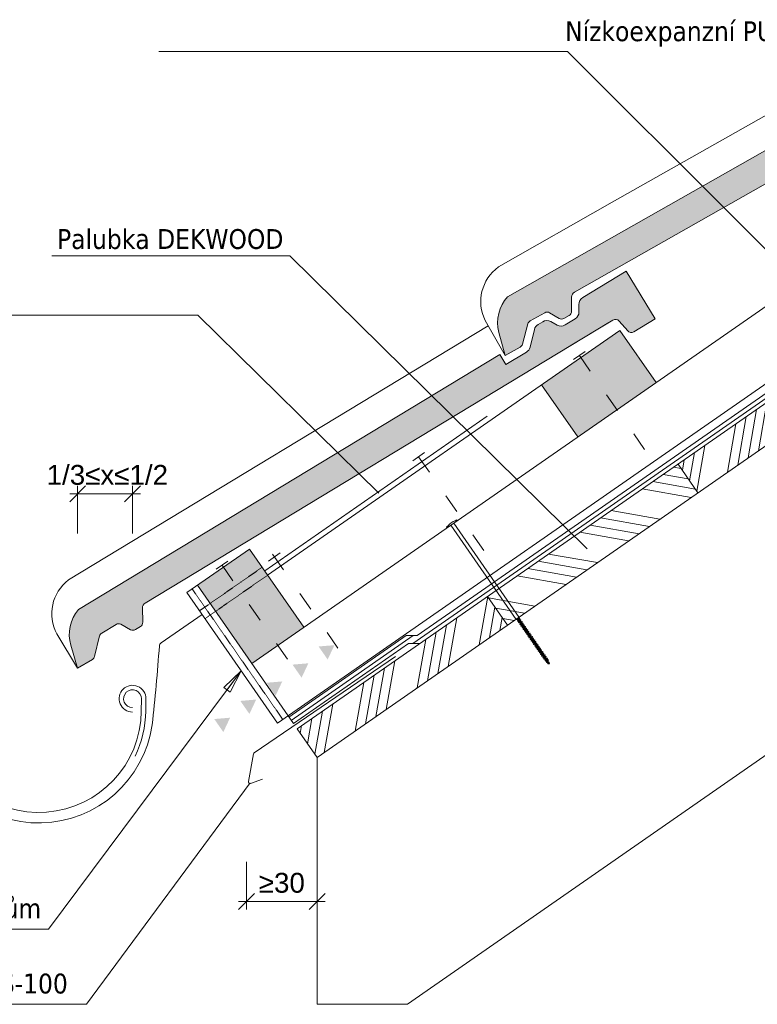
# Model space of a CAD drawing. Header units: millimetres. Extents: x -105824 to -100731, y 43743 to 47488.
# Tile 11 of 25: x -104858 to -104394, y 46371 to 46991. Entities that reach past the tile are written whole.
import ezdxf
from ezdxf.xclip import XClip

# ---------------------------------------------------------------- set-up
doc = ezdxf.new("R2010")
doc.units = ezdxf.units.MM
doc.header["$MEASUREMENT"] = 0
doc.header["$XCLIPFRAME"] = 0
doc.linetypes.add('ASFALT', pattern=[30, 12, -18])
doc.linetypes.add('ČÁRKOVANÁ', pattern=[0.75, 0.5, -0.25])
for name, color, linetype in [('POHLED ZÁPADNÍ_1_DEK_Kotvení', 7, 'Continuous'), ('POHLED ZÁPADNÍ_1_DEK_KÓTY', 7, 'Continuous'), ('POHLED ZÁPADNÍ_1_DEK_PE', 7, 'Continuous'), ('POHLED ZÁPADNÍ_1_DEK_Plechy', 7, 'Continuous'), ('POHLED ZÁPADNÍ_1_DEK_SLABA', 7, 'Continuous'), ('POHLED ZÁPADNÍ_1_DEK_ŠRAFY', 7, 'Continuous')]:
    doc.layers.add(name, color=color, linetype=linetype)
doc.styles.add('GENEROVANÝ_STYL_1', font='tahoma.ttf')
doc.styles.add('GENEROVANÝ_STYL_3', font='txt')
doc.linetypes.add('PE', pattern='A,0,[2,Detail č.2 DETAIL ŘÍMSY1.Shx,S=0.1501,R=0,X=0,Y=0],-0.1501,0', length=0.1501)
pattern_1 = [(80, (-217319.384, 150968.822), (-33.237262, 5.860626), []), (80, (-217312.868, 150973.385), (-33.237262, 5.860626), []), (80, (-217306.35, 150977.948), (-33.237262, 5.860626), []), (80, (-217299.835, 150982.51), (-33.237262, 5.860626), [])]

# ---------------------------------------------------------------- blocks, each defined once
blk = doc.blocks.new('Kresba_1_1', base_point=(-108377.57, 46075.8))
at = {"layer": 'POHLED ZÁPADNÍ_1_DEK_ŠRAFY', "linetype": 'Continuous', "lineweight": 18}
for points in [[(-104551.2, 46816.39, 0.255685), (-104556.69, 46794.03), (-104552.81, 46779.42), (-104543.34, 46784.79, 0.198911), (-104541.91, 46786.62), (-104538.39, 46799.38, -0.197952), (-104536.97, 46801.2), (-104527.88, 46806.35, -0.267722), (-104524.84, 46806.33), (-104518.81, 46802.79, 0.270431), (-104515.78, 46802.75), (-104512.52, 46804.6, 0.267947), (-104510.98, 46807.22), (-104510.91, 46816.26, -0.268535), (-104509.12, 46819.32), (-104209.81, 46989.11, -0.364957), (-104205.98, 46988.41), (-104200.71, 46982.03, 0.36397), (-104196.88, 46981.32), (-104183.25, 46989.05), (-104200.6, 47019.64), (-104228.44, 47003.85, 0.267947), (-104231, 46999.49), (-104231.03, 46994.82, -0.267952), (-104233.6, 46990.46), (-104239.89, 46986.88, -0.267826), (-104244.95, 46986.92), (-104248.98, 46989.29, 0.267949), (-104254.04, 46989.33), (-104257.02, 46987.64, 0.198913), (-104259.4, 46984.58), (-104262.47, 46973.45, -0.198912), (-104264.85, 46970.4), (-104277.92, 46962.99), (-104281.53, 46969.36)], [(-104821.35, 46619.58, 0.255685), (-104826.22, 46597.07), (-104821.93, 46582.58), (-104812.62, 46588.21, 0.198911), (-104811.24, 46590.08), (-104808.08, 46602.93, -0.197952), (-104806.7, 46604.79), (-104797.76, 46610.2, -0.267722), (-104794.73, 46610.26), (-104788.6, 46606.88, 0.270431), (-104785.57, 46606.93), (-104782.36, 46608.87, 0.267947), (-104780.9, 46611.53), (-104781.08, 46620.57, -0.268535), (-104779.37, 46623.68), (-104484.92, 46801.76, -0.364957), (-104481.07, 46801.16), (-104475.63, 46794.94, 0.36397), (-104471.77, 46794.34), (-104458.37, 46802.44), (-104476.57, 46832.53), (-104503.95, 46815.98, 0.267947), (-104506.39, 46811.54), (-104506.29, 46806.87, -0.267952), (-104508.73, 46802.44), (-104514.93, 46798.7, -0.267826), (-104519.98, 46798.59), (-104524.08, 46800.85, 0.267949), (-104529.13, 46800.74), (-104532.07, 46798.97, 0.198913), (-104534.36, 46795.85), (-104537.12, 46784.64, -0.198912), (-104539.42, 46781.52), (-104552.27, 46773.75), (-104556.06, 46780.01)], [(-104529.82, 46761.06), (-104507, 46728.21), (-104457.72, 46762.44), (-104480.55, 46795.29)], [(-104713.69, 46657.65), (-104730.11, 46646.24), (-104722.14, 46634.77), (-104705.72, 46646.18)], [(-104746.54, 46634.83), (-104738.57, 46623.36), (-104722.14, 46634.77), (-104730.11, 46646.24)], [(-104722.14, 46634.77), (-104718.7, 46629.81), (-104702.28, 46641.23), (-104705.72, 46646.18)], [(-104712.3, 46585.55), (-104679.45, 46608.38), (-104702.28, 46641.23), (-104735.12, 46618.4)], [(-104738.57, 46623.36), (-104735.12, 46618.4), (-104718.7, 46629.81), (-104722.14, 46634.77)], [(-104660.24, 46597.14), (-104670.21, 46596.31), (-104664.5, 46588.1)], [(-104676.66, 46585.73), (-104686.63, 46584.89), (-104680.92, 46576.68)], [(-104693.09, 46574.31), (-104703.05, 46573.48), (-104697.34, 46565.27)], [(-104709.51, 46562.9), (-104719.47, 46562.06), (-104713.77, 46553.85)], [(-104725.93, 46551.48), (-104735.9, 46550.65), (-104730.19, 46542.44)]]:
    blk.add_hatch(color=3, dxfattribs=at).paths.add_polyline_path(points)
h = blk.add_hatch(dxfattribs=at)
h.set_pattern_fill('ANSI34_0001', color=3, style=0, pattern_type=2)
h.set_pattern_definition(pattern_1)
h.paths.add_polyline_path([(-104443.94, 46711.13), (-104431.39, 46693.07), (-104311.49, 46776.38), (-104324.04, 46794.44)])
h = blk.add_hatch(dxfattribs=at)
h.set_pattern_fill('ANSI34_0001', color=3, style=0, pattern_type=2)
h.set_pattern_definition([(170, (-217319.384, 150968.822), (5.860626, 33.237262), []), (170, (-217323.947, 150975.34), (5.860626, 33.237262), []), (170, (-217328.51, 150981.855), (5.860626, 33.237262), []), (170, (-217333.073, 150988.37), (5.860626, 33.237262), [])])
h.paths.add_polyline_path([(-104563.84, 46627.82), (-104551.29, 46609.76), (-104431.39, 46693.07), (-104443.94, 46711.13)])
h = blk.add_hatch(dxfattribs=at)
h.set_pattern_fill('ANSI34_0001', color=3, style=0, pattern_type=2)
h.set_pattern_definition(pattern_1)
h.paths.add_polyline_path([(-104671.18, 46526.45), (-104551.29, 46609.76), (-104563.84, 46627.82), (-104683.74, 46544.51)])
at = {"layer": 'POHLED ZÁPADNÍ_1_DEK_Kotvení', "color": 41, "linetype": 'ASFALT', "lineweight": 18}
for p, q in [((-104509.73, 46776.84), (-104502.34, 46781.97)), ((-104506.04, 46779.41), (-104460.39, 46713.71)), ((-104610.95, 46713.21), (-104603.55, 46718.35)), ((-104607.25, 46715.78), (-104561.6, 46650.08)), ((-104701.75, 46650.11), (-104694.36, 46655.25)), ((-104699.15, 46654.32), (-104653.5, 46588.62)), ((-104734.66, 46644.9), (-104727.27, 46650.04)), ((-104730.97, 46647.47), (-104685.32, 46581.77))]:
    blk.add_line(p, q, dxfattribs=at)
at = {"layer": 'POHLED ZÁPADNÍ_1_DEK_Kotvení', "color": 41, "linetype": 'Continuous', "lineweight": 18}
for p, q in [((-104588.69, 46672.2), (-104589.63, 46671.55)), ((-104589.63, 46671.55), (-104589.28, 46671.04)), ((-104582.91, 46675.45), (-104589.28, 46671.04)), ((-104586.91, 46672.68), (-104545.8, 46613.4)), ((-104585.13, 46673.92), (-104544.02, 46614.64)), ((-104583.27, 46675.96), (-104584.21, 46675.31)), ((-104583.27, 46675.96), (-104582.91, 46675.45)), ((-104544.17, 46614.52), (-104545.65, 46613.5)), ((-104543.6, 46614.04), (-104545.02, 46612.28)), ((-104544.17, 46614.05), (-104544.02, 46614.64)), ((-104544.08, 46613.91), (-104544.17, 46614.05)), ((-104544.08, 46613.91), (-104543.6, 46614.04)), ((-104543.78, 46613.49), (-104543.6, 46614.04)), ((-104545.19, 46613.34), (-104545.8, 46613.4)), ((-104544.84, 46612.84), (-104545.19, 46613.34)), ((-104545.11, 46613.42), (-104544.32, 46613.96)), ((-104545.02, 46612.28), (-104544.84, 46612.84)), ((-104545.02, 46612.28), (-104544.55, 46612.42)), ((-104544.08, 46613.91), (-104544.84, 46612.84)), ((-104544.55, 46612.42), (-104543.78, 46613.49)), ((-104544.55, 46612.42), (-104544.12, 46611.79)), ((-104542.88, 46613), (-104544.3, 46611.24)), ((-104544.3, 46611.24), (-104544.12, 46611.79)), ((-104543.35, 46612.87), (-104544.12, 46611.79)), ((-104543.82, 46611.37), (-104543.06, 46612.44)), ((-104543.82, 46611.37), (-104543.39, 46610.75)), ((-104543.78, 46613.49), (-104543.35, 46612.87)), ((-104542.15, 46611.95), (-104543.57, 46610.19)), ((-104543.57, 46610.19), (-104543.39, 46610.75)), ((-104543.57, 46610.19), (-104543.1, 46610.32)), ((-104542.63, 46611.82), (-104543.39, 46610.75)), ((-104543.35, 46612.87), (-104542.88, 46613)), ((-104543.1, 46610.32), (-104542.33, 46611.39)), ((-104543.1, 46610.32), (-104542.67, 46609.7)), ((-104543.06, 46612.44), (-104542.88, 46613)), ((-104543.06, 46612.44), (-104542.63, 46611.82)), ((-104541.43, 46610.9), (-104542.85, 46609.15)), ((-104542.85, 46609.15), (-104542.67, 46609.7)), ((-104542.85, 46609.15), (-104542.37, 46609.28)), ((-104541.9, 46610.77), (-104542.67, 46609.7)), ((-104542.63, 46611.82), (-104542.15, 46611.95)), ((-104542.37, 46609.28), (-104541.61, 46610.35)), ((-104542.37, 46609.28), (-104541.94, 46608.66)), ((-104542.33, 46611.39), (-104542.15, 46611.95)), ((-104542.33, 46611.39), (-104541.9, 46610.77)), ((-104540.7, 46609.86), (-104542.12, 46608.1)), ((-104542.12, 46608.1), (-104541.94, 46608.66)), ((-104542.12, 46608.1), (-104541.65, 46608.23)), ((-104541.18, 46609.73), (-104541.94, 46608.66)), ((-104541.9, 46610.77), (-104541.43, 46610.9)), ((-104541.65, 46608.23), (-104540.88, 46609.3)), ((-104541.65, 46608.23), (-104541.22, 46607.61)), ((-104541.61, 46610.35), (-104541.43, 46610.9)), ((-104541.61, 46610.35), (-104541.18, 46609.73)), ((-104539.98, 46608.81), (-104541.4, 46607.05)), ((-104540.45, 46608.68), (-104541.22, 46607.61)), ((-104541.18, 46609.73), (-104540.7, 46609.86)), ((-104540.92, 46607.19), (-104540.16, 46608.26)), ((-104540.88, 46609.3), (-104540.7, 46609.86)), ((-104540.88, 46609.3), (-104540.45, 46608.68)), ((-104540.45, 46608.68), (-104539.98, 46608.81)), ((-104540.16, 46608.26), (-104539.98, 46608.81)), ((-104540.16, 46608.26), (-104539.73, 46607.64)), ((-104541.4, 46607.05), (-104541.22, 46607.61)), ((-104541.4, 46607.05), (-104540.92, 46607.19)), ((-104540.92, 46607.19), (-104540.49, 46606.56)), ((-104539.25, 46607.77), (-104540.67, 46606.01)), ((-104540.67, 46606.01), (-104540.49, 46606.56)), ((-104540.67, 46606.01), (-104540.2, 46606.14)), ((-104539.73, 46607.64), (-104540.49, 46606.56)), ((-104540.2, 46606.14), (-104539.43, 46607.21)), ((-104540.2, 46606.14), (-104539.76, 46605.52)), ((-104538.53, 46606.72), (-104539.94, 46604.96)), ((-104539.94, 46604.96), (-104539.76, 46605.52)), ((-104539.94, 46604.96), (-104539.47, 46605.09)), ((-104539, 46606.59), (-104539.76, 46605.52)), ((-104539.73, 46607.64), (-104539.25, 46607.77)), ((-104539.47, 46605.09), (-104538.71, 46606.16)), ((-104539.47, 46605.09), (-104539.04, 46604.47)), ((-104539.43, 46607.21), (-104539.25, 46607.77)), ((-104539.43, 46607.21), (-104539, 46606.59)), ((-104537.8, 46605.67), (-104539.22, 46603.92)), ((-104539.22, 46603.92), (-104539.04, 46604.47)), ((-104539.22, 46603.92), (-104538.74, 46604.05)), ((-104538.27, 46605.54), (-104539.04, 46604.47)), ((-104539, 46606.59), (-104538.53, 46606.72)), ((-104538.74, 46604.05), (-104537.98, 46605.12)), ((-104538.74, 46604.05), (-104538.31, 46603.43)), ((-104538.71, 46606.16), (-104538.53, 46606.72)), ((-104538.71, 46606.16), (-104538.27, 46605.54)), ((-104537.07, 46604.63), (-104538.49, 46602.87)), ((-104538.49, 46602.87), (-104538.31, 46603.43)), ((-104538.49, 46602.87), (-104538.02, 46603)), ((-104537.55, 46604.5), (-104538.31, 46603.43)), ((-104538.27, 46605.54), (-104537.8, 46605.67)), ((-104538.02, 46603), (-104537.25, 46604.07)), ((-104538.02, 46603), (-104537.59, 46602.38)), ((-104537.98, 46605.12), (-104537.8, 46605.67)), ((-104537.98, 46605.12), (-104537.55, 46604.5)), ((-104536.35, 46603.58), (-104537.77, 46601.82)), ((-104537.77, 46601.82), (-104537.59, 46602.38)), ((-104537.77, 46601.82), (-104537.29, 46601.96)), ((-104536.82, 46603.45), (-104537.59, 46602.38)), ((-104537.55, 46604.5), (-104537.07, 46604.63)), ((-104537.29, 46601.96), (-104536.53, 46603.03)), ((-104537.29, 46601.96), (-104536.86, 46601.33)), ((-104537.25, 46604.07), (-104537.07, 46604.63)), ((-104537.25, 46604.07), (-104536.82, 46603.45)), ((-104535.62, 46602.54), (-104537.04, 46600.78)), ((-104536.1, 46602.41), (-104536.86, 46601.33)), ((-104536.82, 46603.45), (-104536.35, 46603.58)), ((-104536.57, 46600.91), (-104535.8, 46601.98)), ((-104536.53, 46603.03), (-104536.35, 46603.58)), ((-104536.53, 46603.03), (-104536.1, 46602.41)), ((-104536.1, 46602.41), (-104535.62, 46602.54)), ((-104535.8, 46601.98), (-104535.62, 46602.54)), ((-104535.8, 46601.98), (-104535.37, 46601.36)), ((-104537.04, 46600.78), (-104536.86, 46601.33)), ((-104537.04, 46600.78), (-104536.57, 46600.91)), ((-104536.57, 46600.91), (-104536.14, 46600.29)), ((-104534.9, 46601.49), (-104536.32, 46599.73)), ((-104536.32, 46599.73), (-104536.14, 46600.29)), ((-104536.32, 46599.73), (-104535.84, 46599.86)), ((-104535.37, 46601.36), (-104536.14, 46600.29)), ((-104535.84, 46599.86), (-104535.08, 46600.93)), ((-104535.84, 46599.86), (-104535.41, 46599.24)), ((-104534.17, 46600.44), (-104535.59, 46598.69)), ((-104535.59, 46598.69), (-104535.41, 46599.24)), ((-104535.59, 46598.69), (-104535.12, 46598.82)), ((-104534.65, 46600.31), (-104535.41, 46599.24)), ((-104535.37, 46601.36), (-104534.9, 46601.49)), ((-104535.12, 46598.82), (-104534.35, 46599.89)), ((-104535.12, 46598.82), (-104534.69, 46598.2)), ((-104535.08, 46600.93), (-104534.9, 46601.49)), ((-104535.08, 46600.93), (-104534.65, 46600.31)), ((-104533.45, 46599.4), (-104534.87, 46597.64)), ((-104534.87, 46597.64), (-104534.69, 46598.2)), ((-104534.87, 46597.64), (-104534.39, 46597.77)), ((-104533.92, 46599.27), (-104534.69, 46598.2)), ((-104534.65, 46600.31), (-104534.17, 46600.44)), ((-104534.39, 46597.77), (-104533.63, 46598.84)), ((-104534.39, 46597.77), (-104533.96, 46597.15)), ((-104534.35, 46599.89), (-104534.17, 46600.44)), ((-104534.35, 46599.89), (-104533.92, 46599.27)), ((-104532.72, 46598.35), (-104534.14, 46596.59)), ((-104534.14, 46596.59), (-104533.96, 46597.15)), ((-104534.14, 46596.59), (-104533.67, 46596.73)), ((-104533.2, 46598.22), (-104533.96, 46597.15)), ((-104533.92, 46599.27), (-104533.45, 46599.4)), ((-104533.67, 46596.73), (-104532.9, 46597.8)), ((-104533.67, 46596.73), (-104533.24, 46596.1)), ((-104533.63, 46598.84), (-104533.45, 46599.4)), ((-104533.63, 46598.84), (-104533.2, 46598.22)), ((-104532, 46597.31), (-104533.42, 46595.55)), ((-104533.42, 46595.55), (-104533.24, 46596.1)), ((-104533.42, 46595.55), (-104532.94, 46595.68)), ((-104532.47, 46597.18), (-104533.24, 46596.1)), ((-104533.2, 46598.22), (-104532.72, 46598.35)), ((-104532.94, 46595.68), (-104532.18, 46596.75)), ((-104532.94, 46595.68), (-104532.51, 46595.06)), ((-104532.9, 46597.8), (-104532.72, 46598.35)), ((-104532.9, 46597.8), (-104532.47, 46597.18)), ((-104531.27, 46596.26), (-104532.69, 46594.5)), ((-104531.75, 46596.13), (-104532.51, 46595.06)), ((-104532.47, 46597.18), (-104532, 46597.31)), ((-104532.22, 46594.63), (-104531.45, 46595.7)), ((-104532.18, 46596.75), (-104532, 46597.31)), ((-104532.18, 46596.75), (-104531.75, 46596.13)), ((-104531.75, 46596.13), (-104531.27, 46596.26)), ((-104531.45, 46595.7), (-104531.27, 46596.26)), ((-104531.45, 46595.7), (-104531.02, 46595.08)), ((-104532.69, 46594.5), (-104532.51, 46595.06)), ((-104532.69, 46594.5), (-104532.22, 46594.63)), ((-104532.22, 46594.63), (-104531.79, 46594.01)), ((-104530.55, 46595.21), (-104531.97, 46593.46)), ((-104531.97, 46593.46), (-104531.79, 46594.01)), ((-104531.97, 46593.46), (-104531.49, 46593.59)), ((-104531.02, 46595.08), (-104531.79, 46594.01)), ((-104531.49, 46593.59), (-104530.73, 46594.66)), ((-104531.49, 46593.59), (-104531.06, 46592.97)), ((-104529.82, 46594.17), (-104531.24, 46592.41)), ((-104531.24, 46592.41), (-104531.06, 46592.97)), ((-104531.24, 46592.41), (-104530.77, 46592.54)), ((-104530.3, 46594.04), (-104531.06, 46592.97)), ((-104531.02, 46595.08), (-104530.55, 46595.21)), ((-104530.77, 46592.54), (-104530, 46593.61)), ((-104530.77, 46592.54), (-104530.33, 46591.92)), ((-104530.73, 46594.66), (-104530.55, 46595.21)), ((-104530.73, 46594.66), (-104530.3, 46594.04)), ((-104529.1, 46593.12), (-104530.51, 46591.36)), ((-104530.51, 46591.36), (-104530.33, 46591.92)), ((-104530.51, 46591.36), (-104530.04, 46591.5)), ((-104529.57, 46592.99), (-104530.33, 46591.92)), ((-104530.3, 46594.04), (-104529.82, 46594.17)), ((-104530.04, 46591.5), (-104529.28, 46592.57)), ((-104530.04, 46591.5), (-104529.61, 46590.87)), ((-104530, 46593.61), (-104529.82, 46594.17)), ((-104530, 46593.61), (-104529.57, 46592.99)), ((-104528.37, 46592.08), (-104529.79, 46590.32)), ((-104529.79, 46590.32), (-104529.61, 46590.87)), ((-104529.79, 46590.32), (-104529.31, 46590.45)), ((-104528.84, 46591.95), (-104529.61, 46590.87)), ((-104529.57, 46592.99), (-104529.1, 46593.12)), ((-104529.31, 46590.45), (-104528.55, 46591.52)), ((-104529.31, 46590.45), (-104528.88, 46589.83)), ((-104529.28, 46592.57), (-104529.1, 46593.12)), ((-104529.28, 46592.57), (-104528.84, 46591.95)), ((-104527.64, 46591.03), (-104529.06, 46589.27)), ((-104529.06, 46589.27), (-104528.88, 46589.83)), ((-104529.06, 46589.27), (-104528.59, 46589.4)), ((-104528.12, 46590.9), (-104528.88, 46589.83)), ((-104528.84, 46591.95), (-104528.37, 46592.08)), ((-104528.59, 46589.4), (-104527.82, 46590.47)), ((-104528.59, 46589.4), (-104528.16, 46588.78)), ((-104528.55, 46591.52), (-104528.37, 46592.08)), ((-104528.55, 46591.52), (-104528.12, 46590.9)), ((-104526.92, 46589.99), (-104528.34, 46588.23)), ((-104527.39, 46589.85), (-104528.16, 46588.78)), ((-104528.12, 46590.9), (-104527.64, 46591.03)), ((-104527.85, 46588.34), (-104527.09, 46589.41)), ((-104527.82, 46590.47), (-104527.64, 46591.03)), ((-104527.82, 46590.47), (-104527.39, 46589.85)), ((-104527.39, 46589.85), (-104526.92, 46589.99)), ((-104527.1, 46589.43), (-104526.92, 46589.99)), ((-104527.1, 46589.43), (-104526.67, 46588.81)), ((-104528.34, 46588.23), (-104528.16, 46588.78)), ((-104528.34, 46588.23), (-104527.86, 46588.36)), ((-104527.86, 46588.36), (-104527.43, 46587.74)), ((-104526.19, 46588.94), (-104527.61, 46587.18)), ((-104527.61, 46587.18), (-104527.43, 46587.74)), ((-104527.61, 46587.18), (-104527.14, 46587.31)), ((-104526.67, 46588.81), (-104527.43, 46587.74)), ((-104527.14, 46587.31), (-104526.37, 46588.38)), ((-104526.67, 46586.75), (-104527.14, 46587.31)), ((-104525.53, 46587.81), (-104526.79, 46586.27)), ((-104526.79, 46586.27), (-104526.67, 46586.75)), ((-104526.79, 46586.27), (-104526.31, 46586.4)), ((-104526.67, 46588.81), (-104526.19, 46588.94)), ((-104525.94, 46587.76), (-104526.67, 46586.75)), ((-104526.37, 46588.38), (-104526.19, 46588.94)), ((-104526.37, 46588.38), (-104525.94, 46587.76)), ((-104526.31, 46586.4), (-104525.71, 46587.26)), ((-104525.8, 46585.9), (-104526.31, 46586.4)), ((-104525.94, 46587.76), (-104525.53, 46587.81)), ((-104524.96, 46586.54), (-104525.92, 46585.43)), ((-104525.92, 46585.43), (-104525.8, 46585.9)), ((-104525.92, 46585.43), (-104525.45, 46585.56)), ((-104525.37, 46586.5), (-104525.8, 46585.9)), ((-104525.71, 46587.26), (-104525.53, 46587.81)), ((-104525.37, 46586.5), (-104525.71, 46587.26)), ((-104525.45, 46585.56), (-104525.14, 46585.98)), ((-104525.21, 46585.33), (-104525.45, 46585.56)), ((-104525.37, 46586.5), (-104524.96, 46586.54)), ((-104525.14, 46585.98), (-104524.96, 46586.54)), ((-104524.94, 46585.52), (-104525.14, 46585.98))]:
    blk.add_line(p, q, dxfattribs=at)
for centre, radius, start, end in [((-104582.99, 46668.77), 6.65, 100.56819, 148.9163), ((-104525.1, 46585.47), 0.175, 220.06085, 29.42364)]:
    blk.add_arc(centre, radius, start, end, dxfattribs=at)
at = {"layer": 'POHLED ZÁPADNÍ_1_DEK_KÓTY', "color": 6, "linetype": 'Continuous', "lineweight": 18}
for p, q in [((-104816.93, 46697.43), (-104826.93, 46687.43)), ((-104821.93, 46667.43), (-104821.93, 46697.43)), ((-104792.35, 46687.43), (-104782.35, 46697.43)), ((-104787.35, 46667.43), (-104787.35, 46697.43)), ((-104826.93, 46692.43), (-104782.35, 46692.43)), ((-104729.83, 46570.45), (-104718.86, 46580.98)), ((-104718.86, 46580.98), (-104727.83, 46568.95)), ((-104718.86, 46580.98), (-104725.83, 46567.46)), ((-104729.83, 46570.45), (-104725.83, 46567.46)), ((-104715.55, 46460.76), (-104715.55, 46430.76)), ((-104671.18, 46460.76), (-104671.18, 46430.76)), ((-104710.55, 46440.76), (-104720.55, 46430.76)), ((-104676.18, 46430.76), (-104666.18, 46440.76)), ((-104720.55, 46435.76), (-104666.18, 46435.76))]:
    blk.add_line(p, q, dxfattribs=at)
at = {"layer": 'POHLED ZÁPADNÍ_1_DEK_KÓTY', "color": 6, "linetype": 'Continuous', "lineweight": 18, "flags": 128}
for points in [[(-104305.74, 46763.61), (-104513.5, 46970.84), (-104770.75, 46970.84)], [(-104501.17, 46657.85), (-104688.4, 46842.24), (-104838.06, 46842.24)], [(-104632.39, 46692.74), (-104746.24, 46804.86), (-105072.89, 46804.86)], [(-104718.86, 46580.98), (-104840.17, 46418.37), (-105054.83, 46418.37)], [(-104713.34, 46510.56), (-104816.28, 46371.11), (-105121.44, 46371.11)]]:
    blk.add_lwpolyline(points, dxfattribs=at)
at = {"layer": 'POHLED ZÁPADNÍ_1_DEK_PE', "color": 1, "linetype": 'PE', "lineweight": 18}
for p, q in [((-104610.93, 46598.15), (-103838.71, 47134.72)), ((-104687.48, 46549.83), (-104610.75, 46603.15))]:
    blk.add_line(p, q, dxfattribs=at)
at = {"layer": 'POHLED ZÁPADNÍ_1_DEK_Plechy', "color": 5, "linetype": 'Continuous', "lineweight": 18, "flags": 128}
for points in [[(-104564.05, 46741.23), (-104704.13, 46643.9)], [(-104743.55, 46616.51), (-104769.34, 46598.59)], [(-104781.83, 46555.65), (-104781.74, 46563.41)], [(-104779.02, 46555.62), (-104778.93, 46563.37)]]:
    blk.add_lwpolyline(points, dxfattribs=at)
for points in [[(-104917.25, 46543.79, 0.845554), (-104775.01, 46547.02, 0.010853), (-104770.46, 46596.74, -0.191399), (-104769.34, 46598.59)], [(-104705.48, 46512.72), (-104713.13, 46510.11, -0.574835), (-104714.44, 46511.24), (-104711.11, 46528.8, -0.198912), (-104710.69, 46529.44), (-104621.76, 46589.99)], [(-104787.35, 46555.05, -2.435749), (-104778.93, 46563.37)], [(-104787.35, 46557.86, -2.435562), (-104781.74, 46563.41)], [(-104781.83, 46555.65, -0.916331), (-104910.13, 46545.95)], [(-104779.02, 46555.62, -0.107283), (-104785.67, 46527.2)]]:
    blk.add_lwpolyline(points, format="xyb", dxfattribs=at)
at = {"layer": 'POHLED ZÁPADNÍ_1_DEK_SLABA', "color": 153, "linetype": 'Continuous', "lineweight": 18}
for p, q in [((-104712.3, 46585.55), (-103865.81, 47173.73)), ((-104696.05, 46548.14), (-103842.99, 47140.88)), ((-104608.12, 46603.15), (-103840.14, 47136.77)), ((-104683.78, 46544.49), (-103837.29, 47132.66)), ((-104671.18, 46526.45), (-103824.7, 47114.62)), ((-104288.5, 46987.5), (-104485.3, 46875.86)), ((-104485.3, 46875.86), (-104557.02, 46835.18)), ((-104552.81, 46779.42), (-104565.29, 46801.42)), ((-104827.7, 46638.2), (-104563.38, 46798.05)), ((-104702.28, 46641.23), (-104480.55, 46795.29)), ((-104457.72, 46762.44), (-104480.55, 46795.29)), ((-104507, 46728.21), (-104529.82, 46761.06)), ((-104443.94, 46711.13), (-104431.39, 46693.07)), ((-104753.11, 46630.26), (-104713.69, 46657.65)), ((-104679.45, 46608.38), (-104713.69, 46657.65)), ((-104686.05, 46547.78), (-104746.54, 46634.83)), ((-104696.05, 46548.14), (-104753.11, 46630.26)), ((-104563.84, 46627.82), (-104551.29, 46609.76)), ((-104821.93, 46582.58), (-104835.02, 46604.22)), ((-104688.9, 46551.88), (-104615.13, 46603.15)), ((-104615.13, 46603.15), (-104608.12, 46603.15)), ((-104686.05, 46547.78), (-104613.56, 46598.15)), ((-104613.56, 46598.15), (-104606.55, 46598.15)), ((-104614.31, 46371.13), (-104359.18, 46548.4)), ((-104683.74, 46544.51), (-104671.18, 46526.45)), ((-104671.18, 46526.45), (-104671.18, 46371.13))]:
    blk.add_line(p, q, dxfattribs=at)
at = {"layer": 'POHLED ZÁPADNÍ_1_DEK_SLABA', "color": 153, "linetype": 'ČÁRKOVANÁ', "lineweight": 18}
for p, q in [((-104745.14, 46618.79), (-104705.72, 46646.18)), ((-104741.69, 46613.84), (-104702.28, 46641.23))]:
    blk.add_line(p, q, dxfattribs=at)
at = {"layer": 'POHLED ZÁPADNÍ_1_DEK_SLABA', "color": 153, "linetype": 'Continuous', "lineweight": 18, "flags": 128}
for points in [[(-104212.45, 46987.61), (-104509.12, 46819.32, 0.268535), (-104510.91, 46816.26), (-104510.98, 46807.22, -0.267947), (-104512.52, 46804.6), (-104515.78, 46802.75, -0.270431), (-104518.81, 46802.79), (-104524.84, 46806.33, 0.267722), (-104527.88, 46806.35), (-104536.97, 46801.2, 0.197952), (-104538.39, 46799.38), (-104541.91, 46786.62, -0.198911), (-104543.34, 46784.79), (-104552.81, 46779.42), (-104556.69, 46794.03, -0.255685), (-104551.2, 46816.39), (-104281.53, 46969.36)], [(-104487.52, 46800.19), (-104779.37, 46623.68, 0.268535), (-104781.08, 46620.57), (-104780.9, 46611.53, -0.267947), (-104782.36, 46608.87), (-104785.57, 46606.93, -0.270431), (-104788.6, 46606.88), (-104794.73, 46610.26, 0.267722), (-104797.76, 46610.2), (-104806.7, 46604.79, 0.197952), (-104808.08, 46602.93), (-104811.24, 46590.08, -0.198911), (-104812.62, 46588.21), (-104821.93, 46582.58), (-104826.22, 46597.07, -0.255685), (-104821.35, 46619.58), (-104556.06, 46780.01), (-104552.27, 46773.75), (-104539.42, 46781.52, 0.198912), (-104537.12, 46784.64), (-104534.36, 46795.85, -0.198913), (-104532.07, 46798.97), (-104529.13, 46800.74, -0.267949), (-104524.08, 46800.85), (-104519.98, 46798.59, 0.267826), (-104514.93, 46798.7), (-104508.73, 46802.44, 0.267952), (-104506.29, 46806.87), (-104506.39, 46811.54, -0.267947), (-104503.95, 46815.98), (-104476.57, 46832.53), (-104458.37, 46802.44), (-104471.77, 46794.34, -0.36397), (-104475.63, 46794.94), (-104481.07, 46801.16, 0.364957), (-104484.92, 46801.76), (-104511.79, 46785.51)]]:
    blk.add_lwpolyline(points, format="xyb", dxfattribs=at)
at = {"layer": 'POHLED ZÁPADNÍ_1_DEK_SLABA', "color": 153, "linetype": 'ČÁRKOVANÁ', "lineweight": 18, "flags": 128}
blk.add_lwpolyline([(-104692.76, 46550.42), (-104749.82, 46632.54)], dxfattribs=at)
at = {"layer": 'POHLED ZÁPADNÍ_1_DEK_SLABA', "color": 153, "linetype": 'Continuous', "lineweight": 18, "flags": 128}
blk.add_lwpolyline([(-104671.18, 46371.13), (-104614.31, 46371.13)], dxfattribs=at)
at = {"layer": 'POHLED ZÁPADNÍ_1_DEK_SLABA', "color": 153, "linetype": 'Continuous', "lineweight": 18}
for centre, start, end in [((-104541.25, 46813.43), 125.93335, 206.54856), ((-104811.33, 46616.89), 127.53278, 208.14799)]:
    blk.add_arc(centre, 26.87, start, end, dxfattribs=at)
at = {"layer": 'POHLED ZÁPADNÍ_1_DEK_KÓTY', "color": 6, "linetype": 'Continuous', "lineweight": 18, "char_height": 12.5}
for s, insert, attachment_point, style in [('\\A1;{\\pql;\\fTahoma|b0|i0|c238|p34;Nízkoexpanzní PU pěna DEKFOAM}', (-104514.99, 46981.76), 4, 'GENEROVANÝ_STYL_1'), ('\\A1;{\\pql;\\fTahoma|b0|i0|c238|p34;Palubka DEKWOOD}', (-104834.86, 46852.65), 4, 'GENEROVANÝ_STYL_1'), ('\\A1;{\\pqc;\\fArial|b0|i0|c238|p38;1/3≤x≤1/2}', (-104803.22, 46704.24), 5, 'GENEROVANÝ_STYL_3'), ('\\A1;{\\pqc;\\fArial|b0|i0|c238|p38;≥30}', (-104693.37, 46447.5), 5, 'GENEROVANÝ_STYL_3'), ('\\A1;{\\pql;\\fTahoma|b0|i0|c238|p34;Ochranný pás proti ptákům}', (-105047.31, 46429.66), 4, 'GENEROVANÝ_STYL_1'), ('\\A1;{\\pql;\\fTahoma|b0|i0|c238|p34;Okapní plech DEKMETAL KPV-138S-100}', (-105118.77, 46382.39), 4, 'GENEROVANÝ_STYL_1')]:
    blk.add_mtext(s, dxfattribs=dict(at, insert=insert, attachment_point=attachment_point, style=style))

msp = doc.modelspace()

# ---------------------------------------------------------------- block references
at = {"color": 9, "linetype": 'Continuous', "lineweight": 13}
ref = msp.add_blockref('Kresba_1_1', (-108377.57, 46075.8), dxfattribs=at)
XClip(ref).set_block_clipping_path([(-105651.5037273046, 45752.7977821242), (-103174.7542292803, 47487.7977821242)])

doc.saveas('drawing.dxf')
